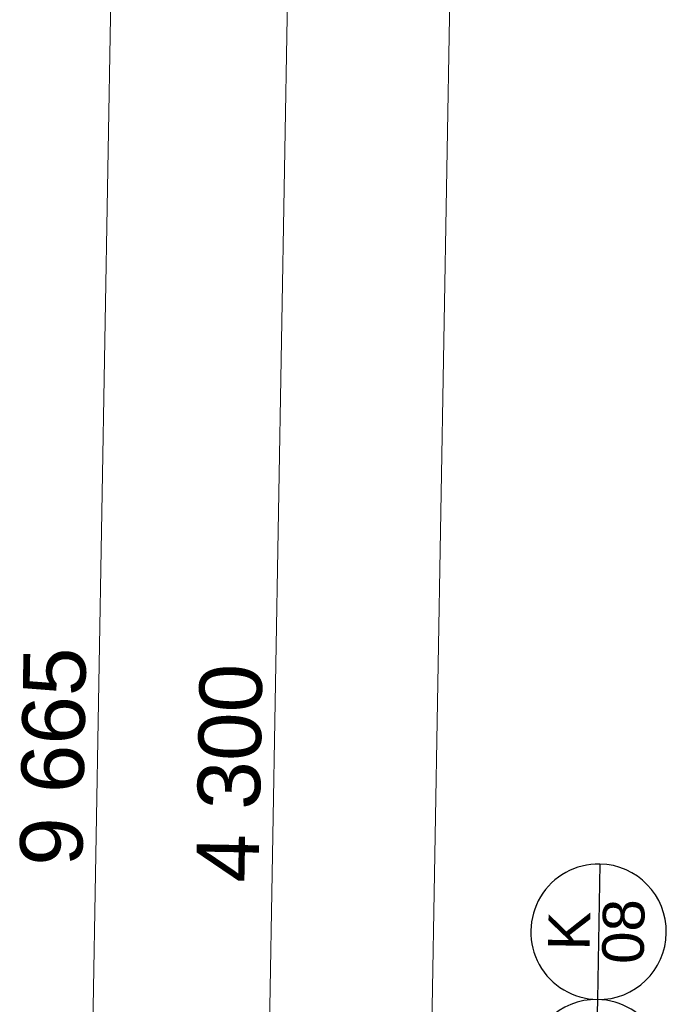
# Model space of a CAD drawing. Header units: millimetres. Extents: x -23738 to 4435, y -2716 to 20653.
# Tile 30 of 160: x -22201 to -20650, y 4624 to 6985. Entities that reach past the tile are written whole.
import ezdxf

# ---------------------------------------------------------------- set-up
doc = ezdxf.new("R2010")
doc.units = ezdxf.units.MM
doc.header["$MEASUREMENT"] = 0
for name, color, linetype in [('9._POHLED ZÁPADNÍ_2_Kóty - SP', 7, 'Continuous'), ('9._POHLED ZÁPADNÍ_2_Nové_Otvory – Značky oken', 7, 'Continuous'), ('9._POHLED ZÁPADNÍ_2_Otvory – Značky oken', 7, 'Continuous')]:
    doc.layers.add(name, color=color, linetype=linetype)
doc.styles.add('GENEROVANÝ_STYL_1', font='txt')
doc.styles.add('GENEROVANÝ_STYL_2', font='arial.ttf')

msp = doc.modelspace()

# ---------------------------------------------------------------- linework, layer by layer
at = {"layer": '9._POHLED ZÁPADNÍ_2_Kóty - SP', "color": 154, "linetype": 'Continuous', "lineweight": 13}
for p, q in [((-22099.2, 378.2), (-21929, 10042.3)), ((-21214.4, 4429.8), (-21115.9, 10028)), ((-21629, 3021.3), (-21553.3, 7320.3))]:
    msp.add_line(p, q, dxfattribs=at)
at = {"layer": '9._POHLED ZÁPADNÍ_2_Nové_Otvory – Značky oken', "color": 1, "linetype": 'Continuous', "lineweight": 25}
for p, q in [((-20809.2, 4960.3), (-20814.9, 4635.3)), ((-20814.9, 4635.3), (-20820.6, 4310.4))]:
    msp.add_line(p, q, dxfattribs=at)
at = {"layer": '9._POHLED ZÁPADNÍ_2_Nové_Otvory – Značky oken', "color": 1, "linetype": 'Continuous', "lineweight": 25, "flags": 128}
for points in [[(-20814.9, 4635.3, 1), (-20809.2, 4960.3, 1)], [(-20820.6, 4310.4, 1), (-20814.9, 4635.3, 1)]]:
    msp.add_lwpolyline(points, format="xyb", close=True, dxfattribs=at)

# ---------------------------------------------------------------- texts
at = {"layer": '9._POHLED ZÁPADNÍ_2_Kóty - SP', "color": 154, "linetype": 'Continuous', "lineweight": 13, "char_height": 150, "width": 512.914, "attachment_point": 7, "rotation": 88.9912, "style": 'GENEROVANÝ_STYL_2'}
for s, insert in [('\\A1;{\\pql;\\fArial|b0|i0|c0|p38;9 665}', (-22048.6, 4954.4)), ('\\A1;{\\pql;\\fArial|b0|i0|c0|p38;4\xa0300}', (-21625.7, 4914.9))]:
    msp.add_mtext(s, dxfattribs=dict(at, insert=insert))
at = {"layer": '9._POHLED ZÁPADNÍ_2_Otvory – Značky oken', "color": 1, "linetype": 'Continuous', "lineweight": 25, "char_height": 100, "attachment_point": 4, "rotation": 88.9912, "style": 'GENEROVANÝ_STYL_1'}
for s, insert in [('\\A1;{\\pql;\\pt0;\\fArial|b0|i0|c238|p38;08}', (-20753.3, 4720.8)), ('\\A1;{\\pql;\\pt0;\\fArial|b0|i0|c238|p38;K}', (-20883.5, 4753.3))]:
    msp.add_mtext(s, dxfattribs=dict(at, insert=insert))

doc.saveas('drawing.dxf')
